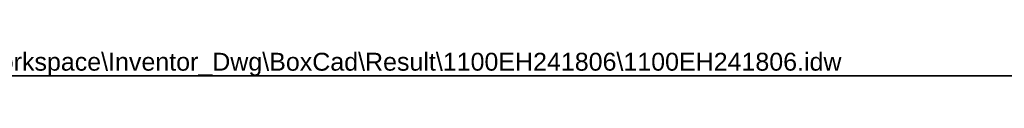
# Model space of a CAD drawing. Header units: inches. Extents: x 0 to 140, y -11 to 91.
# Tile 3 of 6: x 56.92 to 98.69, y 90.12 to 91.21. Entities that reach past the tile are written whole.
import ezdxf

# ---------------------------------------------------------------- set-up
doc = ezdxf.new("R2010")
doc.units = ezdxf.units.IN
doc.header["$LTSCALE"] = 8.43274
doc.header["$MEASUREMENT"] = 0
doc.layers.get('0').update_dxf_attribs({"lineweight": 25})
doc.layers.add('Sketch Geometry(ANSI)', color=7, linetype='Continuous', lineweight=25)
doc.layers.add('Symbols(ANSI)', color=7, linetype='Continuous', lineweight=25)
doc.styles.add('Current-ANSI', font='arial.ttf')

# ---------------------------------------------------------------- blocks, each defined once
blk = doc.blocks.new('Borders 2_EXM - B (Inch)')
at = {"layer": 'Sketch Geometry(ANSI)', "linetype": 'Continuous', "lineweight": 35}
blk.add_line((16.3979, 10.6915), (0.5229, 10.6915), dxfattribs=at)
at = {"layer": 'Symbols(ANSI)', "color": 7, "style": 'Current-ANSI'}
blk.add_attdef('FILENAME_AND_PATH_001', (6.0134, 10.7181), '', height=0.09, dxfattribs=at)

msp = doc.modelspace()

# ---------------------------------------------------------------- block references
at = {"xscale": 8.432740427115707, "yscale": 8.432740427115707, "zscale": 8.432740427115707}
msp.add_blockref('Borders 2_EXM - B (Inch)', (0, 0), dxfattribs=at).add_auto_attribs({'FILENAME_AND_PATH_001': 'C:\\Vault_Workspace\\Inventor_Dwg\\BoxCad\\Result\\1100EH241806\\1100EH241806.idw'})

doc.saveas('drawing.dxf')
